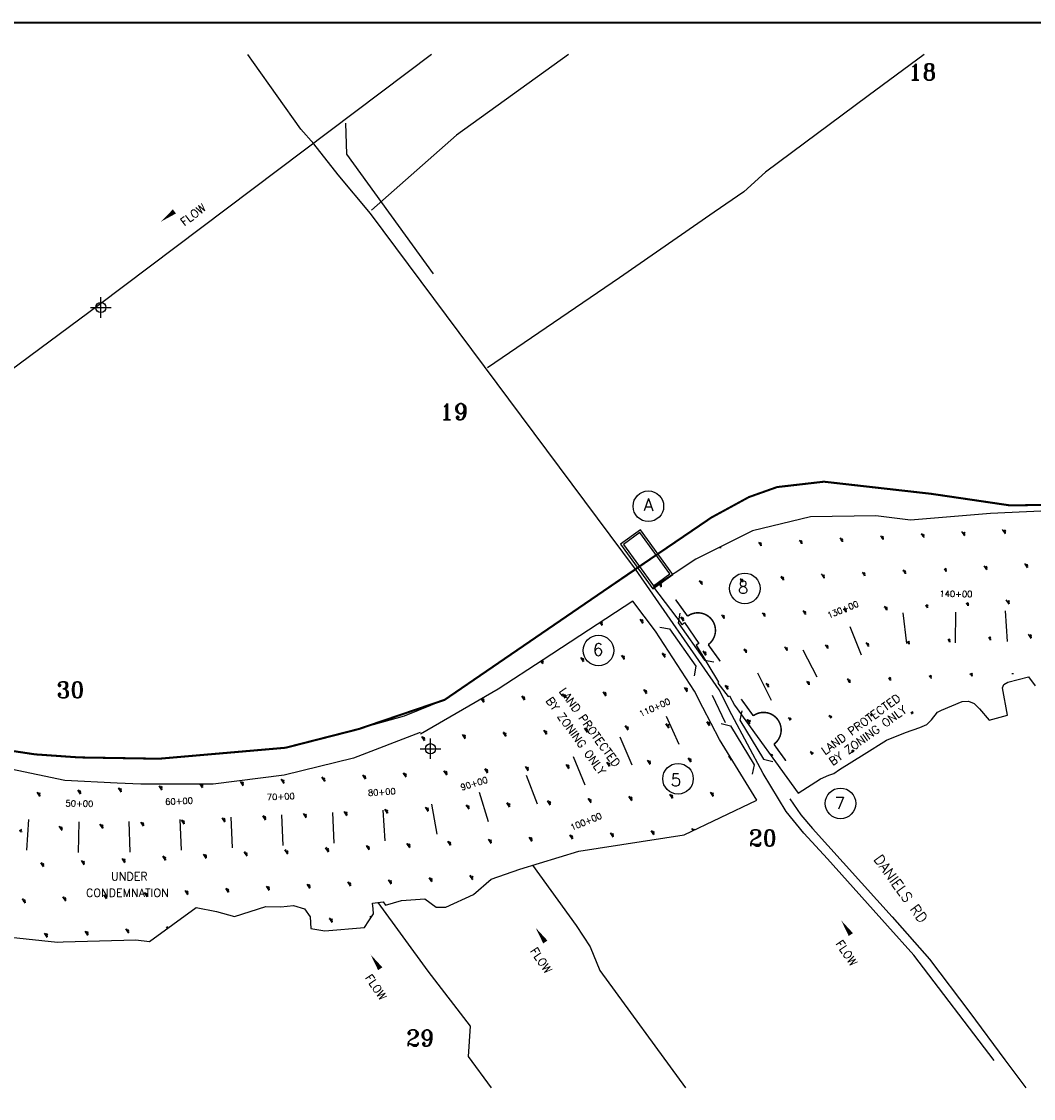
# Model space of a CAD drawing. Extents: x 225276 to 259236, y 777616 to 798996.
# Tile 4 of 5: x 241761 to 251695, y 788431 to 798996. Entities that reach past the tile are written whole.
import ezdxf
from ezdxf.enums import TextEntityAlignment as Align

# ---------------------------------------------------------------- set-up
doc = ezdxf.new("R2010")
doc.units = 0
doc.header["$LTSCALE"] = 800
doc.header["$PDMODE"] = 34
doc.header["$PDSIZE"] = 100
for name, pattern in [('DASHED', [0]), ('PHANTOM', [0]), ('STREAM', [0])]:
    doc.linetypes.add(name, pattern=pattern)
doc.layers.get('0').update_dxf_attribs({"linetype": 'CONTINUOUS'})
for name, color, linetype in [('BORDER', 1, 'CONTINUOUS'), ('HATCH', 3, 'CONTINUOUS'), ('LIMBS', 5, 'STREAM'), ('MAJROADS', 9, 'CONTINUOUS'), ('PLAKES', 5, 'CONTINUOUS'), ('ROW', 12, 'PHANTOM'), ('SEC', 2, 'CONTINUOUS'), ('STATIONS', 7, 'CONTINUOUS'), ('STRUCTTEXT', 7, 'CONTINUOUS'), ('STRUCTURES', 1, 'CONTINUOUS'), ('TEXT', 7, 'CONTINUOUS'), ('TRUNKS', 5, 'STREAM'), ('WSHEDS', 11, 'CONTINUOUS')]:
    doc.layers.add(name, color=color, linetype=linetype)
doc.layers.get('0').freeze()
doc.styles.get("Standard").update_dxf_attribs({"font": 'ROMANT'})

# ---------------------------------------------------------------- blocks, each defined once
blk = doc.blocks.new('BOX')
at = {"layer": 'STRUCTURES', "color": 0}
for points in [[(-266, -131), (274, -131), (274, 109), (-266, 109)], [(-246, -111), (254, -111), (254, 89), (-246, 89)]]:
    blk.add_lwpolyline(points, close=True, dxfattribs=at)
blk = doc.blocks.new('BRIDGE')
at = {"layer": 'STRUCTURES', "color": 0}
for points in [[(-165, -388), (-77, -299), (-77, 299), (-165, 388)], [(153, -388), (65, -299), (65, 299), (153, 388)]]:
    blk.add_lwpolyline(points, dxfattribs=at)
blk = doc.blocks.new('WEIR')
at = {"layer": 'STRUCTURES', "color": 0, "const_width": 20}
blk.add_lwpolyline([(0, 498), (0, 230, -1), (0, -230), (0, -498)], format="xyb", dxfattribs=at)
blk = doc.blocks.new('*X')
at = {"color": 0}
for p, q in [((250597, 793962), (250604, 793976)), ((250990, 793993), (251017, 793951)), ((251000, 793977), (251017, 793988)), ((251003, 793972), (251024, 793986)), ((251007, 793967), (251023, 793978)), ((251389, 794014), (251416, 793972)), ((251399, 793998), (251416, 794009)), ((251403, 793993), (251424, 794007)), ((251406, 793988), (251423, 793999)), ((251409, 793983), (251425, 793984)), ((248999, 793878), (249006, 793892)), ((249003, 793873), (249019, 793884)), ((249006, 793868), (249027, 793881)), ((249009, 793862), (249026, 793873)), ((249399, 793899), (249406, 793913)), ((249402, 793894), (249419, 793905)), ((249405, 793888), (249426, 793902)), ((249409, 793883), (249426, 793894)), ((249412, 793878), (249428, 793879)), ((249798, 793920), (249805, 793934)), ((249801, 793915), (249818, 793926)), ((249805, 793909), (249826, 793923)), ((249808, 793904), (249825, 793915)), ((249812, 793899), (249828, 793900)), ((250197, 793941), (250205, 793955)), ((250201, 793936), (250218, 793946)), ((250204, 793930), (250225, 793944)), ((250208, 793925), (250224, 793936)), ((250211, 793920), (250227, 793921)), ((250600, 793957), (250617, 793967)), ((250604, 793951), (250625, 793965)), ((250607, 793946), (250624, 793957)), ((250611, 793941), (250627, 793942)), ((251010, 793962), (251026, 793963)), ((248613, 793836), (248629, 793837)), ((249013, 793857), (249029, 793858)), ((251207, 793658), (251235, 793616)), ((251218, 793642), (251234, 793653)), ((251607, 793679), (251634, 793637)), ((251617, 793663), (251634, 793674)), ((251621, 793658), (251641, 793671)), ((251624, 793652), (251641, 793663)), ((249217, 793543), (249224, 793557)), ((249220, 793537), (249237, 793548)), ((249224, 793532), (249245, 793546)), ((249616, 793564), (249624, 793578)), ((249620, 793558), (249637, 793569)), ((249623, 793553), (249644, 793567)), ((249627, 793548), (249643, 793559)), ((250016, 793584), (250023, 793599)), ((250019, 793579), (250036, 793590)), ((250023, 793574), (250044, 793588)), ((250026, 793569), (250043, 793580)), ((250030, 793563), (250045, 793564)), ((250415, 793605), (250423, 793620)), ((250419, 793600), (250436, 793611)), ((250422, 793595), (250443, 793609)), ((250426, 793590), (250442, 793601)), ((250429, 793584), (250445, 793585)), ((250818, 793621), (250835, 793632)), ((250822, 793616), (250843, 793629)), ((250825, 793611), (250842, 793621)), ((250828, 793605), (250844, 793606)), ((251221, 793637), (251242, 793650)), ((251224, 793632), (251241, 793642)), ((251228, 793626), (251244, 793627)), ((251627, 793647), (251643, 793648)), ((248017, 793482), (248039, 793448)), ((248019, 793480), (248021, 793485)), ((248022, 793475), (248039, 793485)), ((248025, 793469), (248046, 793483)), ((248029, 793464), (248046, 793475)), ((248032, 793459), (248048, 793460)), ((248418, 793501), (248425, 793515)), ((248421, 793495), (248438, 793506)), ((248425, 793490), (248446, 793504)), ((248428, 793485), (248445, 793496)), ((248432, 793480), (248448, 793481)), ((248818, 793522), (248825, 793536)), ((248821, 793516), (248838, 793527)), ((248824, 793511), (248845, 793525)), ((248828, 793506), (248845, 793517)), ((248831, 793501), (248847, 793502)), ((249227, 793527), (249244, 793538)), ((249231, 793522), (249247, 793522)), ((249630, 793543), (249646, 793543)), ((249834, 793228), (249842, 793242)), ((249838, 793223), (249854, 793234)), ((249841, 793218), (249862, 793231)), ((250234, 793249), (250241, 793263)), ((250237, 793244), (250254, 793255)), ((250241, 793238), (250262, 793252)), ((250244, 793233), (250261, 793244)), ((250247, 793228), (250263, 793229)), ((250637, 793265), (250653, 793276)), ((250640, 793259), (250661, 793273)), ((250643, 793254), (250660, 793265)), ((250647, 793249), (250663, 793250)), ((251036, 793286), (251053, 793296)), ((251039, 793280), (251060, 793294)), ((251043, 793275), (251060, 793286)), ((251046, 793270), (251062, 793271)), ((251425, 793322), (251453, 793280)), ((251436, 793307), (251452, 793317)), ((251439, 793301), (251460, 793315)), ((251442, 793296), (251459, 793307)), ((251446, 793291), (251462, 793292)), ((247830, 793134), (247857, 793092)), ((247837, 793123), (247844, 793138)), ((247840, 793118), (247857, 793129)), ((247844, 793113), (247865, 793126)), ((248230, 793155), (248257, 793113)), ((248236, 793144), (248244, 793159)), ((248240, 793139), (248257, 793150)), ((248243, 793134), (248264, 793147)), ((248247, 793129), (248263, 793139)), ((248250, 793123), (248266, 793124)), ((248636, 793165), (248643, 793179)), ((248639, 793160), (248656, 793171)), ((248643, 793155), (248664, 793168)), ((248646, 793150), (248663, 793160)), ((248650, 793144), (248666, 793145)), ((249035, 793186), (249043, 793200)), ((249039, 793181), (249056, 793192)), ((249042, 793176), (249063, 793189)), ((249046, 793170), (249062, 793181)), ((249049, 793165), (249065, 793166)), ((249435, 793207), (249442, 793221)), ((249438, 793202), (249455, 793213)), ((249442, 793197), (249463, 793210)), ((249445, 793191), (249462, 793202)), ((249448, 793186), (249464, 793187)), ((249845, 793212), (249861, 793223)), ((249848, 793207), (249864, 793208)), ((247440, 793099), (247458, 793071)), ((247441, 793097), (247458, 793108)), ((247444, 793092), (247465, 793106)), ((247448, 793087), (247465, 793098)), ((247451, 793081), (247467, 793082)), ((247847, 793108), (247864, 793119)), ((247851, 793102), (247867, 793103)), ((250455, 792908), (250472, 792919)), ((250458, 792903), (250479, 792917)), ((250854, 792929), (250871, 792940)), ((250858, 792924), (250879, 792938)), ((250861, 792919), (250878, 792930)), ((250865, 792913), (250881, 792914)), ((251254, 792950), (251271, 792961)), ((251257, 792945), (251278, 792959)), ((251261, 792940), (251277, 792951)), ((251264, 792934), (251280, 792935)), ((251643, 792987), (251670, 792945)), ((251653, 792971), (251670, 792982)), ((251657, 792966), (251678, 792979)), ((251660, 792961), (251677, 792971)), ((251664, 792955), (251680, 792956)), ((248448, 792819), (248475, 792777)), ((248454, 792809), (248462, 792823)), ((248458, 792804), (248475, 792814)), ((248461, 792798), (248482, 792812)), ((248854, 792830), (248861, 792844)), ((248857, 792825), (248874, 792835)), ((248861, 792819), (248882, 792833)), ((248864, 792814), (248881, 792825)), ((248867, 792809), (248883, 792810)), ((249253, 792851), (249261, 792865)), ((249257, 792845), (249273, 792856)), ((249260, 792840), (249281, 792854)), ((249263, 792835), (249280, 792846)), ((249267, 792830), (249283, 792831)), ((249653, 792872), (249660, 792886)), ((249656, 792866), (249673, 792877)), ((249660, 792861), (249680, 792875)), ((249663, 792856), (249680, 792867)), ((249666, 792851), (249682, 792852)), ((250052, 792893), (250059, 792907)), ((250056, 792887), (250072, 792898)), ((250059, 792882), (250080, 792896)), ((250062, 792877), (250079, 792888)), ((250066, 792872), (250082, 792872)), ((250462, 792898), (250479, 792909)), ((250465, 792893), (250481, 792893)), ((246860, 792719), (246877, 792694)), ((246863, 792715), (246884, 792728)), ((246867, 792709), (246884, 792720)), ((246870, 792704), (246886, 792705)), ((247249, 792757), (247276, 792715)), ((247256, 792746), (247263, 792760)), ((247259, 792741), (247276, 792752)), ((247263, 792736), (247284, 792749)), ((247266, 792730), (247283, 792741)), ((247270, 792725), (247286, 792726)), ((247649, 792777), (247676, 792736)), ((247655, 792767), (247663, 792781)), ((247659, 792762), (247676, 792773)), ((247662, 792756), (247683, 792770)), ((247666, 792751), (247682, 792762)), ((247669, 792746), (247685, 792747)), ((248048, 792798), (248075, 792756)), ((248055, 792788), (248062, 792802)), ((248058, 792783), (248075, 792794)), ((248062, 792777), (248083, 792791)), ((248065, 792772), (248082, 792783)), ((248069, 792767), (248084, 792768)), ((248465, 792793), (248481, 792804)), ((248468, 792788), (248484, 792789)), ((251072, 792594), (251089, 792605)), ((251076, 792588), (251097, 792602)), ((251079, 792583), (251096, 792594)), ((251482, 792599), (251498, 792600)), ((249072, 792494), (249079, 792509)), ((249075, 792489), (249092, 792500)), ((249078, 792484), (249099, 792497)), ((249082, 792479), (249099, 792489)), ((249471, 792515), (249478, 792529)), ((249475, 792510), (249491, 792521)), ((249478, 792505), (249499, 792518)), ((249481, 792500), (249498, 792510)), ((249485, 792494), (249501, 792495)), ((249871, 792536), (249878, 792550)), ((249874, 792531), (249891, 792542)), ((249877, 792526), (249898, 792539)), ((249881, 792520), (249898, 792531)), ((249884, 792515), (249900, 792516)), ((250273, 792552), (250290, 792563)), ((250277, 792547), (250298, 792560)), ((250280, 792541), (250297, 792552)), ((250284, 792536), (250300, 792537)), ((250673, 792573), (250690, 792584)), ((250676, 792568), (250697, 792581)), ((250680, 792562), (250696, 792573)), ((250683, 792557), (250699, 792558)), ((251083, 792578), (251099, 792579)), ((246675, 792369), (246682, 792383)), ((247068, 792400), (247095, 792358)), ((247074, 792390), (247082, 792404)), ((247078, 792384), (247095, 792395)), ((247081, 792379), (247102, 792393)), ((247085, 792374), (247101, 792385)), ((247467, 792421), (247494, 792379)), ((247474, 792411), (247481, 792425)), ((247477, 792405), (247494, 792416)), ((247481, 792400), (247502, 792414)), ((247484, 792395), (247501, 792406)), ((247487, 792390), (247503, 792390)), ((247866, 792442), (247894, 792400)), ((247873, 792431), (247881, 792446)), ((247877, 792426), (247893, 792437)), ((247880, 792421), (247901, 792435)), ((247884, 792416), (247900, 792427)), ((247887, 792411), (247903, 792411)), ((248266, 792463), (248293, 792421)), ((248273, 792452), (248280, 792467)), ((248276, 792447), (248293, 792458)), ((248280, 792442), (248301, 792456)), ((248283, 792437), (248300, 792448)), ((248286, 792431), (248302, 792432)), ((248665, 792484), (248693, 792442)), ((248672, 792473), (248679, 792488)), ((248676, 792468), (248692, 792479)), ((248679, 792463), (248700, 792476)), ((248682, 792458), (248699, 792469)), ((248686, 792452), (248702, 792453)), ((249085, 792473), (249101, 792474)), ((246274, 792350), (246296, 792316)), ((246275, 792348), (246278, 792353)), ((246279, 792343), (246296, 792353)), ((246282, 792337), (246303, 792351)), ((246286, 792332), (246302, 792343)), ((246289, 792327), (246305, 792328)), ((246668, 792379), (246695, 792337)), ((246678, 792363), (246695, 792374)), ((246682, 792358), (246703, 792372)), ((246685, 792353), (246702, 792364)), ((246689, 792348), (246705, 792349)), ((247088, 792369), (247104, 792369)), ((249290, 792159), (249297, 792173)), ((249689, 792180), (249696, 792194)), ((249692, 792175), (249709, 792185)), ((249696, 792169), (249717, 792183)), ((249699, 792164), (249716, 792175)), ((250092, 792195), (250109, 792206)), ((250095, 792190), (250116, 792204)), ((250099, 792185), (250115, 792196)), ((250491, 792216), (250508, 792227)), ((250495, 792211), (250516, 792225)), ((250498, 792206), (250515, 792217)), ((247292, 792054), (247300, 792068)), ((247685, 792086), (247712, 792044)), ((247692, 792075), (247699, 792089)), ((247695, 792070), (247712, 792081)), ((247699, 792065), (247719, 792078)), ((247702, 792059), (247719, 792070)), ((248084, 792107), (248112, 792065)), ((248091, 792096), (248098, 792110)), ((248095, 792091), (248111, 792102)), ((248098, 792086), (248119, 792099)), ((248101, 792080), (248118, 792091)), ((248105, 792075), (248121, 792076)), ((248484, 792127), (248511, 792086)), ((248491, 792117), (248498, 792131)), ((248494, 792112), (248511, 792123)), ((248497, 792106), (248518, 792120)), ((248501, 792101), (248518, 792112)), ((248504, 792096), (248520, 792097)), ((248883, 792148), (248910, 792106)), ((248890, 792138), (248897, 792152)), ((248893, 792133), (248910, 792144)), ((248897, 792127), (248918, 792141)), ((248900, 792122), (248917, 792133)), ((249293, 792154), (249310, 792164)), ((249296, 792148), (249317, 792162)), ((249300, 792143), (249316, 792154)), ((245688, 791981), (245715, 791939)), ((245694, 791970), (245702, 791985)), ((245698, 791965), (245715, 791976)), ((245701, 791960), (245722, 791974)), ((245705, 791955), (245721, 791966)), ((246087, 792002), (246114, 791960)), ((246094, 791991), (246101, 792006)), ((246097, 791986), (246114, 791997)), ((246101, 791981), (246122, 791994)), ((246104, 791976), (246121, 791987)), ((246108, 791970), (246123, 791971)), ((246487, 792023), (246514, 791981)), ((246493, 792012), (246501, 792027)), ((246497, 792007), (246514, 792018)), ((246500, 792002), (246521, 792015)), ((246504, 791997), (246520, 792007)), ((246507, 791991), (246523, 791992)), ((246886, 792044), (246913, 792002)), ((246893, 792033), (246900, 792047)), ((246896, 792028), (246913, 792039)), ((246900, 792023), (246921, 792036)), ((246903, 792017), (246920, 792028)), ((246906, 792012), (246922, 792013)), ((247285, 792065), (247313, 792023)), ((247296, 792049), (247312, 792060)), ((247299, 792044), (247320, 792057)), ((247302, 792038), (247319, 792049)), ((247306, 792033), (247322, 792034)), ((247705, 792054), (247721, 792055)), ((245708, 791949), (245724, 791950)), ((247903, 791750), (247930, 791708)), ((247910, 791740), (247917, 791754)), ((248302, 791771), (248329, 791729)), ((248309, 791761), (248316, 791775)), ((248312, 791755), (248329, 791766)), ((248316, 791750), (248337, 791764)), ((248319, 791745), (248336, 791756)), ((248702, 791792), (248729, 791750)), ((248708, 791781), (248713, 791790)), ((248712, 791776), (248719, 791781)), ((248715, 791771), (248722, 791775)), ((248719, 791766), (248725, 791770)), ((248722, 791761), (248731, 791761)), ((249110, 791807), (249115, 791817)), ((249116, 791800), (249128, 791808)), ((249119, 791795), (249136, 791806)), ((249123, 791790), (249135, 791798)), ((249507, 791823), (249515, 791838)), ((249511, 791818), (249528, 791829)), ((249514, 791813), (249535, 791826)), ((249518, 791808), (249534, 791819)), ((249910, 791839), (249927, 791850)), ((249914, 791834), (249935, 791847)), ((249917, 791829), (249934, 791839)), ((245905, 791645), (245933, 791603)), ((245912, 791635), (245920, 791649)), ((246305, 791666), (246332, 791624)), ((246312, 791656), (246319, 791670)), ((246315, 791651), (246332, 791662)), ((246319, 791645), (246340, 791659)), ((246322, 791640), (246339, 791651)), ((246704, 791687), (246732, 791645)), ((246711, 791677), (246718, 791691)), ((246715, 791672), (246731, 791682)), ((246718, 791666), (246739, 791680)), ((246721, 791661), (246738, 791672)), ((246725, 791656), (246741, 791657)), ((247104, 791708), (247131, 791666)), ((247111, 791698), (247118, 791712)), ((247114, 791693), (247131, 791703)), ((247117, 791687), (247138, 791701)), ((247121, 791682), (247138, 791693)), ((247124, 791677), (247140, 791678)), ((247503, 791729), (247531, 791687)), ((247510, 791719), (247517, 791733)), ((247514, 791713), (247530, 791724)), ((247517, 791708), (247538, 791722)), ((247520, 791703), (247537, 791714)), ((247524, 791698), (247540, 791699)), ((247913, 791734), (247930, 791745)), ((247916, 791729), (247937, 791743)), ((247920, 791724), (247937, 791735)), ((247923, 791719), (247939, 791719)), ((248323, 791740), (248339, 791740)), ((243908, 791541), (243935, 791499)), ((243915, 791530), (243922, 791545)), ((244308, 791562), (244335, 791520)), ((244314, 791551), (244322, 791565)), ((244318, 791546), (244335, 791557)), ((244321, 791541), (244342, 791554)), ((244325, 791535), (244341, 791546)), ((244707, 791583), (244734, 791541)), ((244714, 791572), (244721, 791586)), ((244717, 791567), (244734, 791578)), ((244721, 791562), (244742, 791575)), ((244724, 791556), (244741, 791567)), ((244728, 791551), (244744, 791552)), ((245107, 791604), (245134, 791562)), ((245113, 791593), (245121, 791607)), ((245117, 791588), (245134, 791599)), ((245120, 791583), (245141, 791596)), ((245124, 791577), (245140, 791588)), ((245127, 791572), (245143, 791573)), ((245506, 791624), (245533, 791583)), ((245513, 791614), (245520, 791628)), ((245516, 791609), (245533, 791620)), ((245520, 791604), (245541, 791617)), ((245523, 791598), (245540, 791609)), ((245526, 791593), (245542, 791594)), ((245916, 791630), (245932, 791641)), ((245919, 791624), (245940, 791638)), ((245923, 791619), (245939, 791630)), ((245926, 791614), (245942, 791615)), ((246325, 791635), (246341, 791636)), ((241911, 791436), (241938, 791394)), ((241918, 791426), (241925, 791440)), ((242310, 791457), (242338, 791415)), ((242317, 791447), (242324, 791461)), ((242321, 791441), (242337, 791452)), ((242324, 791436), (242345, 791450)), ((242327, 791431), (242344, 791442)), ((242710, 791478), (242737, 791436)), ((242717, 791467), (242724, 791482)), ((242720, 791462), (242737, 791473)), ((242723, 791457), (242744, 791471)), ((242727, 791452), (242744, 791463)), ((242730, 791447), (242746, 791447)), ((243109, 791499), (243137, 791457)), ((243116, 791488), (243123, 791503)), ((243120, 791483), (243136, 791494)), ((243123, 791478), (243144, 791492)), ((243126, 791473), (243143, 791484)), ((243130, 791467), (243146, 791468)), ((243512, 791516), (243536, 791478)), ((243516, 791509), (243519, 791516)), ((243519, 791504), (243536, 791515)), ((243522, 791499), (243543, 791512)), ((243526, 791494), (243543, 791505)), ((243529, 791488), (243545, 791489)), ((243918, 791525), (243935, 791536)), ((243922, 791520), (243943, 791533)), ((243925, 791515), (243942, 791525)), ((243929, 791509), (243945, 791510)), ((244328, 791530), (244344, 791531)), ((248520, 791436), (248547, 791394)), ((248527, 791425), (248534, 791439)), ((241921, 791420), (241938, 791431)), ((241925, 791415), (241946, 791429)), ((241928, 791410), (241945, 791421)), ((241931, 791405), (241947, 791405)), ((242331, 791426), (242347, 791426)), ((246523, 791331), (246550, 791289)), ((246530, 791320), (246537, 791335)), ((246922, 791352), (246949, 791310)), ((246929, 791341), (246936, 791356)), ((246932, 791336), (246949, 791347)), ((246936, 791331), (246957, 791344)), ((246939, 791326), (246956, 791337)), ((247322, 791373), (247349, 791331)), ((247329, 791362), (247336, 791377)), ((247332, 791357), (247349, 791368)), ((247335, 791352), (247356, 791365)), ((247339, 791347), (247355, 791357)), ((247342, 791341), (247358, 791342)), ((247721, 791394), (247748, 791352)), ((247728, 791383), (247735, 791397)), ((247731, 791378), (247748, 791389)), ((247735, 791373), (247756, 791386)), ((247738, 791367), (247755, 791378)), ((247742, 791362), (247758, 791363)), ((248121, 791415), (248148, 791373)), ((248127, 791404), (248135, 791418)), ((248131, 791399), (248148, 791410)), ((248134, 791394), (248155, 791407)), ((248138, 791388), (248154, 791399)), ((248141, 791383), (248157, 791384)), ((248530, 791420), (248547, 791431)), ((248534, 791415), (248555, 791428)), ((248537, 791409), (248554, 791420)), ((248540, 791404), (248556, 791405)), ((244526, 791226), (244553, 791184)), ((244532, 791216), (244540, 791230)), ((244536, 791211), (244553, 791221)), ((244925, 791247), (244952, 791205)), ((244932, 791237), (244939, 791251)), ((244935, 791231), (244952, 791242)), ((244939, 791226), (244960, 791240)), ((244942, 791221), (244959, 791232)), ((245324, 791268), (245352, 791226)), ((245331, 791258), (245339, 791272)), ((245335, 791252), (245351, 791263)), ((245338, 791247), (245359, 791261)), ((245341, 791242), (245358, 791253)), ((245345, 791237), (245361, 791237)), ((245724, 791289), (245751, 791247)), ((245731, 791279), (245738, 791293)), ((245734, 791273), (245751, 791284)), ((245738, 791268), (245758, 791282)), ((245741, 791263), (245758, 791274)), ((245744, 791258), (245760, 791258)), ((246123, 791310), (246151, 791268)), ((246130, 791299), (246137, 791314)), ((246134, 791294), (246150, 791305)), ((246137, 791289), (246158, 791303)), ((246140, 791284), (246157, 791295)), ((246144, 791279), (246160, 791279)), ((246533, 791315), (246550, 791326)), ((246536, 791310), (246557, 791324)), ((246540, 791305), (246557, 791316)), ((246543, 791299), (246559, 791300)), ((246943, 791320), (246959, 791321)), ((242528, 791122), (242556, 791080)), ((242535, 791111), (242542, 791125)), ((242538, 791106), (242555, 791117)), ((242928, 791142), (242955, 791101)), ((242935, 791132), (242942, 791146)), ((242938, 791127), (242955, 791138)), ((242941, 791122), (242962, 791135)), ((242945, 791116), (242962, 791127)), ((243327, 791163), (243354, 791121)), ((243334, 791153), (243341, 791167)), ((243337, 791148), (243354, 791159)), ((243341, 791142), (243362, 791156)), ((243344, 791137), (243361, 791148)), ((243348, 791132), (243364, 791133)), ((243727, 791184), (243754, 791142)), ((243733, 791174), (243741, 791188)), ((243737, 791169), (243754, 791180)), ((243740, 791163), (243761, 791177)), ((243744, 791158), (243760, 791169)), ((243747, 791153), (243763, 791154)), ((244126, 791205), (244153, 791163)), ((244133, 791195), (244140, 791209)), ((244136, 791190), (244153, 791200)), ((244140, 791184), (244161, 791198)), ((244143, 791179), (244160, 791190)), ((244147, 791174), (244162, 791175)), ((244539, 791205), (244560, 791219)), ((244543, 791200), (244559, 791211)), ((244546, 791195), (244562, 791196)), ((244945, 791216), (244961, 791217)), ((241743, 791059), (241764, 791072)), ((241746, 791053), (241763, 791064)), ((241750, 791048), (241766, 791049)), ((242129, 791101), (242156, 791059)), ((242136, 791090), (242143, 791104)), ((242139, 791085), (242156, 791096)), ((242142, 791080), (242163, 791093)), ((242146, 791074), (242163, 791085)), ((242149, 791069), (242165, 791070)), ((242542, 791101), (242563, 791114)), ((242545, 791095), (242562, 791106)), ((242549, 791090), (242565, 791091)), ((242948, 791111), (242964, 791112)), ((247140, 791016), (247167, 790974)), ((247147, 791006), (247154, 791020)), ((247150, 791001), (247167, 791012)), ((247540, 791037), (247567, 790995)), ((247546, 791027), (247554, 791041)), ((247550, 791022), (247567, 791032)), ((247553, 791016), (247574, 791030)), ((247557, 791011), (247573, 791022)), ((247939, 791058), (247966, 791016)), ((247946, 791048), (247953, 791062)), ((247949, 791043), (247966, 791053)), ((247953, 791037), (247974, 791051)), ((247956, 791032), (247973, 791043)), ((247959, 791027), (247975, 791028)), ((248338, 791079), (248352, 791059)), ((248345, 791069), (248353, 791083)), ((248349, 791063), (248365, 791074)), ((248357, 791062), (248373, 791072)), ((245143, 790912), (245170, 790870)), ((245150, 790901), (245157, 790915)), ((245153, 790896), (245170, 790907)), ((245156, 790891), (245177, 790904)), ((245542, 790933), (245570, 790891)), ((245549, 790922), (245556, 790936)), ((245553, 790917), (245569, 790928)), ((245556, 790912), (245577, 790925)), ((245559, 790906), (245576, 790917)), ((245942, 790954), (245969, 790912)), ((245949, 790943), (245956, 790957)), ((245952, 790938), (245969, 790949)), ((245955, 790933), (245976, 790946)), ((245959, 790927), (245976, 790938)), ((245962, 790922), (245978, 790923)), ((246341, 790974), (246368, 790933)), ((246348, 790964), (246355, 790978)), ((246351, 790959), (246368, 790970)), ((246355, 790954), (246376, 790967)), ((246358, 790948), (246375, 790959)), ((246362, 790943), (246378, 790944)), ((246741, 790995), (246768, 790953)), ((246747, 790985), (246755, 790999)), ((246751, 790980), (246768, 790991)), ((246754, 790974), (246775, 790988)), ((246758, 790969), (246774, 790980)), ((246761, 790964), (246777, 790965)), ((247154, 790995), (247175, 791009)), ((247157, 790990), (247174, 791001)), ((247161, 790985), (247177, 790986)), ((247560, 791006), (247576, 791007)), ((243146, 790807), (243173, 790765)), ((243152, 790797), (243160, 790811)), ((243156, 790791), (243173, 790802)), ((243159, 790786), (243180, 790800)), ((243545, 790828), (243572, 790786)), ((243552, 790817), (243559, 790832)), ((243555, 790812), (243572, 790823)), ((243559, 790807), (243580, 790821)), ((243562, 790802), (243579, 790813)), ((243944, 790849), (243972, 790807)), ((243951, 790838), (243959, 790853)), ((243955, 790833), (243971, 790844)), ((243958, 790828), (243979, 790842)), ((243962, 790823), (243978, 790834)), ((243965, 790817), (243981, 790818)), ((244344, 790870), (244371, 790828)), ((244351, 790859), (244358, 790874)), ((244354, 790854), (244371, 790865)), ((244358, 790849), (244379, 790862)), ((244361, 790844), (244378, 790855)), ((244364, 790838), (244380, 790839)), ((244743, 790891), (244771, 790849)), ((244750, 790880), (244757, 790895)), ((244754, 790875), (244770, 790886)), ((244757, 790870), (244778, 790883)), ((244760, 790865), (244777, 790875)), ((244764, 790859), (244780, 790860)), ((245160, 790885), (245177, 790896)), ((245163, 790880), (245179, 790881)), ((245563, 790901), (245579, 790902)), ((241947, 790744), (241974, 790702)), ((241954, 790734), (241961, 790748)), ((241957, 790728), (241974, 790739)), ((241961, 790723), (241982, 790737)), ((241964, 790718), (241981, 790729)), ((241968, 790713), (241984, 790714)), ((242347, 790765), (242374, 790723)), ((242353, 790755), (242361, 790769)), ((242357, 790749), (242374, 790760)), ((242360, 790744), (242381, 790758)), ((242364, 790739), (242380, 790750)), ((242367, 790734), (242383, 790735)), ((242746, 790786), (242773, 790744)), ((242753, 790776), (242760, 790790)), ((242756, 790770), (242773, 790781)), ((242760, 790765), (242781, 790779)), ((242763, 790760), (242780, 790771)), ((242767, 790755), (242783, 790755)), ((243163, 790781), (243179, 790792)), ((243166, 790776), (243182, 790776)), ((243565, 790797), (243581, 790797)), ((245760, 790597), (245787, 790555)), ((245767, 790587), (245774, 790601)), ((245770, 790581), (245787, 790592)), ((245774, 790576), (245795, 790590)), ((246160, 790618), (246187, 790576)), ((246166, 790608), (246174, 790622)), ((246170, 790602), (246187, 790613)), ((246173, 790597), (246194, 790611)), ((246177, 790592), (246193, 790603)), ((246180, 790587), (246196, 790587)), ((243763, 790492), (243790, 790451)), ((243770, 790482), (243777, 790496)), ((243773, 790477), (243790, 790488)), ((243777, 790472), (243797, 790485)), ((244162, 790513), (244190, 790471)), ((244169, 790503), (244176, 790517)), ((244173, 790498), (244189, 790509)), ((244176, 790492), (244197, 790506)), ((244179, 790487), (244196, 790498)), ((244183, 790482), (244199, 790483)), ((244562, 790534), (244589, 790492)), ((244569, 790524), (244576, 790538)), ((244572, 790519), (244589, 790530)), ((244575, 790513), (244596, 790527)), ((244579, 790508), (244596, 790519)), ((244582, 790503), (244598, 790504)), ((244961, 790555), (244988, 790513)), ((244968, 790545), (244975, 790559)), ((244971, 790540), (244988, 790550)), ((244975, 790534), (244996, 790548)), ((244978, 790529), (244995, 790540)), ((244982, 790524), (244998, 790525)), ((245361, 790576), (245388, 790534)), ((245368, 790566), (245375, 790580)), ((245371, 790561), (245388, 790571)), ((245374, 790555), (245395, 790569)), ((245378, 790550), (245394, 790561)), ((245381, 790545), (245397, 790546)), ((245777, 790571), (245794, 790582)), ((245781, 790566), (245797, 790567)), ((241766, 790388), (241793, 790346)), ((241772, 790377), (241780, 790392)), ((241776, 790372), (241793, 790383)), ((241779, 790367), (241800, 790380)), ((242165, 790409), (242192, 790367)), ((242172, 790398), (242179, 790413)), ((242175, 790393), (242192, 790404)), ((242179, 790388), (242200, 790401)), ((242182, 790383), (242199, 790393)), ((242186, 790377), (242201, 790378)), ((242565, 790430), (242592, 790388)), ((242571, 790419), (242579, 790433)), ((242575, 790414), (242592, 790425)), ((242578, 790409), (242599, 790422)), ((242582, 790403), (242598, 790414)), ((242585, 790398), (242601, 790399)), ((242964, 790451), (242991, 790409)), ((242971, 790440), (242978, 790454)), ((242974, 790435), (242991, 790446)), ((242978, 790430), (242999, 790443)), ((242981, 790424), (242998, 790435)), ((242984, 790419), (243000, 790420)), ((243363, 790472), (243391, 790430)), ((243370, 790461), (243378, 790475)), ((243374, 790456), (243390, 790467)), ((243377, 790451), (243398, 790464)), ((243380, 790445), (243397, 790456)), ((243384, 790440), (243400, 790441)), ((243780, 790466), (243797, 790477)), ((243783, 790461), (243799, 790462)), ((241783, 790362), (241799, 790373)), ((241786, 790356), (241802, 790357)), ((244780, 790199), (244807, 790157)), ((244786, 790188), (244794, 790203)), ((244790, 790183), (244807, 790194)), ((244793, 790178), (244814, 790192)), ((244797, 790173), (244813, 790184)), ((244800, 790167), (244816, 790168)), ((245179, 790220), (245191, 790202)), ((245186, 790209), (245193, 790224)), ((245189, 790204), (245195, 790208)), ((242383, 790073), (242410, 790031)), ((242390, 790063), (242397, 790077)), ((242393, 790058), (242410, 790068)), ((242397, 790052), (242418, 790066)), ((242782, 790094), (242810, 790052)), ((242789, 790084), (242796, 790098)), ((242793, 790078), (242809, 790089)), ((242796, 790073), (242817, 790087)), ((242799, 790068), (242816, 790079)), ((242803, 790063), (242819, 790064)), ((243182, 790115), (243193, 790097)), ((243189, 790105), (243196, 790119)), ((243192, 790099), (243209, 790110)), ((241983, 790052), (242011, 790010)), ((241990, 790042), (241998, 790056)), ((241994, 790037), (242010, 790048)), ((241997, 790031), (242018, 790045)), ((242001, 790026), (242017, 790037)), ((242004, 790021), (242020, 790022)), ((242400, 790047), (242417, 790058)), ((242403, 790042), (242419, 790043))]:
    blk.add_line(p, q, dxfattribs=at)
blk = doc.blocks.new('FLARROW')
at = {"layer": 'PLAKES', "color": 0}
blk.add_lwpolyline([(0, 0, 0, 0.05, 0), (0.168, 0, 0, 0, -0.087559), (0.267, -0.018, 0, 0, 0.245722), (0.355, -0.006, 0, 0, -0.309425), (0.492, -0.004, 0, 0, 0), (0.558, -0.006, 0, 0, 0)], format="xyseb", dxfattribs=at)
blk.add_text('FLOW', height=0.08, dxfattribs=at).set_placement((0.295, -0.176), align=Align.CENTER)

msp = doc.modelspace()

# ---------------------------------------------------------------- linework, layer by layer
at = {"layer": 'BORDER', "color": 0, "const_width": 20}
msp.add_lwpolyline([(225776, 778166), (259176, 778166), (259176, 798986), (225776, 798986)], close=True, dxfattribs=at)
at = {"layer": 'LIMBS', "color": 0}
for points in [[(249305, 791371), (249413, 791214), (249525, 791080), (250309, 790213), (250676, 789797), (251071, 789276), (251415, 788809), (251620, 788536)], [(246778, 790719), (247205, 790127), (247344, 789919), (247440, 789685), (248279, 788536)], [(245260, 790354), (245749, 789679), (246164, 789140), (246146, 788842), (246371, 788536)]]:
    msp.add_lwpolyline(points, dxfattribs=at)
at = {"layer": 'MAJROADS', "color": 0}
for points in [[(251309, 788802), (250522, 789837), (250263, 790126), (249672, 790783), (249440, 791034), (249269, 791247), (249043, 791618), (248734, 792195), (248609, 792440), (247790, 793625), (245187, 797113), (244869, 797492), (244632, 797797), (244503, 797941), (244038, 798594), (243984, 798673)], [(247132, 798673), (246033, 797882), (245197, 797147)], [(250624, 798673), (250073, 798268), (249064, 797517), (248852, 797324), (248560, 797127), (247630, 796483), (246335, 795600)], [(258800, 796012), (256988, 795553), (255044, 795061), (253012, 794495), (252510, 794339), (252263, 794287), (252062, 794259), (251467, 794249), (250692, 794363), (249638, 794482), (249178, 794429), (248902, 794331), (248533, 794130), (247787, 793616), (245915, 792342), (245519, 792181), (245074, 792056), (244354, 791872), (243110, 791764), (242324, 791777), (241894, 791807), (241575, 791855)]]:
    msp.add_lwpolyline(points, dxfattribs=at)
at = {"layer": 'ROW', "color": 0}
for points in [[(252192, 794211), (251272, 794169), (250488, 794105), (250148, 794146), (249506, 794137), (248936, 793999), (248380, 793721), (247965, 793448), (248246, 793079), (248270, 793099), (248410, 792896), (248383, 792878), (248603, 792514), (248597, 792506), (248697, 792375), (248711, 792382), (248762, 792288), (249387, 791425)], [(243477, 790303), (243674, 790265), (243851, 790217), (244160, 790316), (244307, 790312), (244432, 790323), (244539, 790293), (244594, 790214), (244603, 790099), (244740, 790077), (245128, 790107), (245172, 790173), (245218, 790244), (245213, 790291), (245206, 790347), (245311, 790361), (245336, 790326), (245491, 790374), (245720, 790389), (245831, 790307), (245926, 790308), (246198, 790431), (246371, 790581), (246653, 790681), (247231, 790856), (248267, 791019), (248980, 791357), (248613, 791952), (248449, 792268), (248367, 792426), (247984, 793015), (247762, 793311), (247328, 793026), (246882, 792733), (246441, 792447), (245677, 792004)], [(249387, 791425), (249606, 791568), (249686, 791604), (249736, 791619), (249792, 791657), (250032, 791808), (250253, 791947), (250439, 792022), (250581, 792070), (250650, 792101), (250696, 792145), (250754, 792220), (250791, 792241), (250995, 792325), (251056, 792329), (251113, 792306), (251166, 792252), (251260, 792143), (251442, 792193), (251392, 792458), (251406, 792491), (251443, 792515), (251647, 792568)], [(251647, 792568), (251712, 792479)], [(245675, 792022), (245021, 791770), (244339, 791602), (243642, 791516), (242934, 791513), (242700, 791525), (242185, 791550), (241122, 791772)], [(241098, 790074), (242113, 789966), (242171, 789969)]]:
    msp.add_lwpolyline(points, dxfattribs=at)
at = {"layer": 'ROW', "color": 0, "linetype": 'DASHED'}
msp.add_lwpolyline([(242171, 789969), (242885, 789986), (243019, 789971), (243477, 790303)], dxfattribs=at)
at = {"layer": 'SEC', "color": 0}
for p in [(242540, 796191), (245776, 791862)]:
    msp.add_point(p, dxfattribs=at)
at = {"layer": 'STATIONS', "color": 0}
for p, q in [((250414, 793194), (250449, 792896)), ((250930, 792901), (250932, 793201)), ((251440, 792914), (251422, 793214)), ((249892, 793061), (250005, 792783)), ((249572, 792563), (249433, 792829)), ((249124, 792335), (248990, 792604)), ((248672, 792115), (248543, 792386)), ((248216, 791904), (248092, 792177)), ((247756, 791700), (247637, 791976)), ((247293, 791505), (247179, 791783)), ((246826, 791319), (246717, 791598)), ((246345, 791145), (246257, 791432)), ((244814, 791235), (244827, 790935)), ((245330, 790959), (245310, 791258)), ((245843, 791023), (245789, 791318)), ((241812, 790868), (241834, 791167)), ((242320, 790844), (242326, 791144)), ((242827, 790847), (242818, 791147)), ((243315, 791168), (243329, 790868)), ((243815, 791190), (243828, 790891)), ((244314, 791213), (244328, 790913))]:
    msp.add_line(p, q, dxfattribs=at)
at = {"layer": 'STRUCTTEXT', "color": 0}
for centre in [(247915, 794241), (248862, 793435), (247425, 792826), (248206, 791568), (249801, 791326)]:
    msp.add_circle(centre, 150, dxfattribs=at)
at = {"layer": 'TRUNKS', "color": 0, "linetype": 'STREAM'}
msp.add_lwpolyline([(245785, 798673), (242522, 796216), (238240, 793044), (234005, 789906), (232489, 788802)], dxfattribs=at)
at = {"layer": 'TRUNKS', "color": 0}
msp.add_lwpolyline([(244942, 798000), (244953, 797694), (245803, 796520)], dxfattribs=at)
at = {"layer": 'WSHEDS', "color": 0, "const_width": 20}
msp.add_lwpolyline([(241575, 791855), (241894, 791807), (242324, 791777), (243110, 791764), (244354, 791872), (245074, 792056), (245915, 792342), (245915, 792342), (247790, 793625), (248533, 794130), (248902, 794331), (249178, 794429), (249638, 794482), (250692, 794363), (251467, 794249), (252062, 794259), (252510, 794339), (253012, 794495), (256988, 795553), (258800, 796019)], dxfattribs=at)

# ---------------------------------------------------------------- block references
at = {"layer": 'HATCH', "color": 0}
msp.add_blockref('*X', (0, 0), dxfattribs=at)
msp.add_blockref('*X', (0, 0), dxfattribs=at)
at = {"layer": 'STRUCTURES', "color": 0, "rotation": 305.9341666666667}
msp.add_blockref('BOX', (247905, 793731), dxfattribs=at)
at = {"layer": 'STRUCTURES', "color": 0, "xscale": 0.75, "yscale": 0.75, "zscale": 0.75}
for name, p, rotation in [('WEIR', (248401, 793023), 35.93416666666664), ('BRIDGE', (248290, 792882), 215.1736478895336), ('WEIR', (249046, 792046), 35.93416666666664), ('BRIDGE', (248879, 791922), 211.3767476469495)]:
    msp.add_blockref(name, p, dxfattribs=dict(at, rotation=rotation))
at = {"layer": 'TRUNKS', "color": 0, "xscale": 1000, "yscale": 1000, "zscale": 1000}
for p, rotation in [((243128, 797032), 37.01988625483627), ((249808, 790178), 304.2490330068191), ((246809, 790105), 304.2490330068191), ((245188, 789843), 304.2490330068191)]:
    msp.add_blockref('FLARROW', p, dxfattribs=dict(at, rotation=rotation))

# ---------------------------------------------------------------- texts
at = {"layer": 'MAJROADS', "color": 0}
msp.add_text('DANIELS RD', height=100, rotation=305.9342, dxfattribs=at).set_placement((250122, 790777))
at = {"layer": 'ROW', "color": 0}
for s, rotation, p in [('LAND PROTECTED', 305.9342, (247036, 792424)), ('LAND PROTECTED', 35.9342, (249649, 791798)), ('BY ZONING ONLY', 305.9342, (246905, 792332)), ('BY ZONING ONLY', 35.9342, (249725, 791693))]:
    msp.add_text(s, height=80, rotation=rotation, dxfattribs=at).set_placement(p)
for s, p in [('UNDER', (242640, 790570)), ('CONDEMNATION', (242394, 790409))]:
    msp.add_text(s, height=80, dxfattribs=at).set_placement(p)
at = {"layer": 'STATIONS', "color": 0}
for s, rotation, p in [('140+00', 359.496, (250934, 793351)), ('130+00', 22.1287, (249836, 793200)), ('110+00', 24.3851, (247989, 792239)), ('90+00', 17.0433, (246213, 791492)), ('80+00', 3.7789, (245300, 791408)), ('50+00', 358.8234, (242329, 791294)), ('60+00', 2.5582, (243309, 791318)), ('70+00', 2.5582, (244308, 791363)), ('100+00', 22.3058, (247314, 791120))]:
    msp.add_text(s, height=60, rotation=rotation, dxfattribs=at).set_placement(p, align=Align.CENTER)
at = {"layer": 'STRUCTTEXT', "color": 0}
for s, p in [('A', (247870, 794196)), ('8', (248794, 793385)), ('6', (247370, 792775)), ('5', (248134, 791496)), ('7', (249744, 791268))]:
    msp.add_text(s, height=120, dxfattribs=at).set_placement(p)
at = {"layer": 'TEXT', "color": 0}
for s, p in [('18', (250468, 798422)), ('19', (245868, 795088)), ('30', (242104, 792360)), ('20', (248899, 790906)), ('29', (245537, 788943))]:
    msp.add_text(s, height=160, dxfattribs=at).set_placement(p)

doc.saveas('drawing.dxf')
